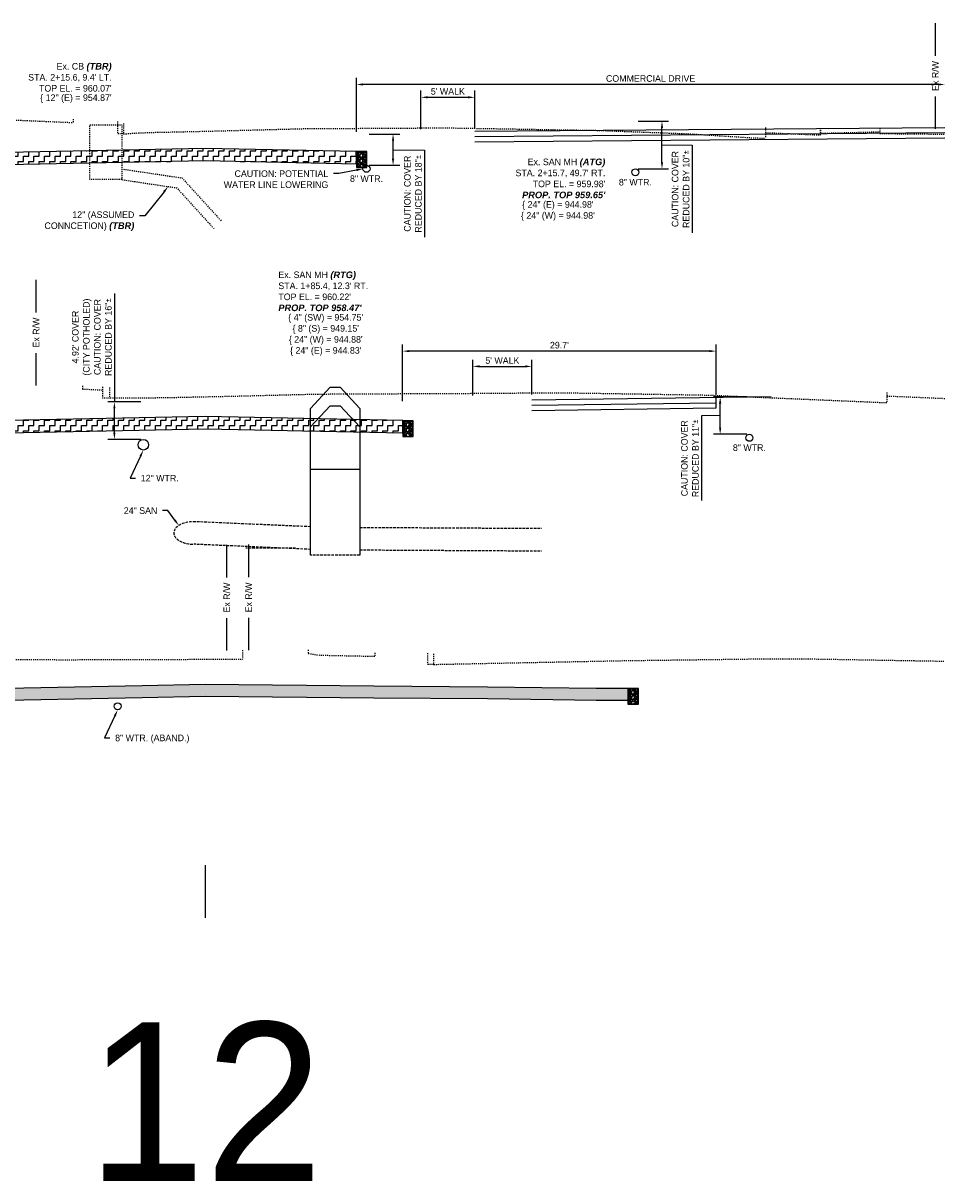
# Model space of a CAD drawing. Header units: feet. Extents: x 161250 to 169758, y 287353 to 289076.
# Tile 3 of 36: x 167317 to 167404, y 287722 to 287832. Entities that reach past the tile are written whole.
import ezdxf
from ezdxf import colors
from ezdxf.entities.mleader import LeaderData, LeaderLine
from ezdxf.math import Vec2, Vec3

# ---------------------------------------------------------------- set-up
doc = ezdxf.new("R2010")
doc.units = ezdxf.units.FT
doc.header["$MEASUREMENT"] = 0
for name, pattern in [('B-COEC', [0.3, 0.25, -0.05]), ('OhDOT_USTN2', [0.11, 0.069, -0.041]), ('OhDOT_USTN5', [0.11, 0.055, -0.055])]:
    doc.linetypes.add(name, pattern=pattern)
doc.layers.add('DR_P_Storm_Sewer', color=1, linetype='Continuous', true_color=0xff0000)
doc.layers.add('UT_P_Sanitary', color=3, linetype='Continuous', true_color=0x00ff00)
for name, color, linetype in [('DR_X_Storm_Sewer', 200, 'OhDOT_USTN5'), ('DR_X_Text', 210, 'Continuous'), ('PV_P_Curb', 6, 'Continuous'), ('RD_P_Text', 1, 'Continuous'), ('RW_X_Fee_RW', 50, 'rowex'), ('SC_Shading1', 247, 'Continuous'), ('UT_P_Water_Text', 1, 'Continuous'), ('UT_X_Sanitary_Line', 120, 'B-COEC'), ('UT_X_Sanitary_Text', 110, 'Continuous'), ('UT_X_Water', 140, 'waterex'), ('UT_X_Water_Text', 142, 'Continuous'), ('XS_P_Curb', 6, 'Continuous'), ('XS_X_Ground_Line', 180, 'OhDOT_USTN2')]:
    doc.layers.add(name, color=color, linetype=linetype)
doc.layers.add('VIEWPORT', color=232, linetype='Continuous', plot=False)
doc.styles.add('Slanted-Normal', font='font31.shx', dxfattribs={"height": 0.1})
doc.styles.get("Standard").update_dxf_attribs({"font": 'font31.shx'})
doc.styles.add('Straight-Normal', font='font30.shx', dxfattribs={"height": 0.1})
doc.linetypes.add('rowex', pattern='A,0.75,-0.05,["Ex R/W",Straight-Normal,S=1,R=0,X=0,Y=-0.06],-0.7,0.75,-0.3,0.75,-0.3,0.75,-0.3,0.75,-0.3', length=5.7)
doc.linetypes.add('waterex', pattern='A,0.15,-0.2,0.15,-0.2,0.15,-0.1,["W",Straight-Normal,S=1,R=0,X=0,Y=-0.06],-0.25,0.15,-0.2,0.15,-0.2', length=1.9)
doc.dimstyles.new('COEC', dxfattribs={"dimscale": 13.9, "dimtxt": 0.18, "dimasz": 0.18, "dimexe": 0.18, "dimexo": 0.0625, "dimgap": 0.09, "dimtad": 1, "dimzin": 0, "dimdsep": 46, "dimtxsty": 'Standard', "dimcen": 0.09, "dimclrd": 256, "dimclre": 256, "dimclrt": 256, "dimaunit": 1, "dimadec": 4, "dimazin": 0, "dimtfac": 1, "dimtofl": 0, "dimtmove": 0, "dimatfit": 3, "dimfxl": 1, "dimtolj": 1, "dimtzin": 0, "dimlwd": -1, "dimlwe": -1, "dimarcsym": 0})
pattern_1 = [(0, (0, 0), (0.5, 0.5), [0.5, -0.5]), (90, (0.5, 0), (-0.5, 0.5), [0.5, -0.5])]

# ---------------------------------------------------------------- blocks, each defined once
blk = doc.blocks.new('*D1440')
at = {"layer": 'Defpoints', "color": 0, "transparency": 16777216}
for p in [(167325.61, 287795.73), (167328.37, 287795.73), (167328.35, 287792.18)]:
    blk.add_point(p, dxfattribs=at)
at = {"layer": 'UT_X_Water_Text', "transparency": 16777216}
for p, q in [((167325.61, 287806), (167325.61, 287795.73)), ((167328.12, 287795.73), (167324.98, 287795.73)), ((167325.61, 287792.81), (167325.61, 287795.11)), ((167328.1, 287792.18), (167324.98, 287792.18))]:
    blk.add_line(p, q, dxfattribs=at)
for points in [[(167325.51, 287795.11), (167325.71, 287795.11), (167325.61, 287795.73)], [(167325.51, 287792.81), (167325.71, 287792.81), (167325.61, 287792.18)]]:
    blk.add_solid(points, dxfattribs=at)
at = {"layer": 'UT_X_Water_Text', "transparency": 16777216, "insert": (167323.48, 287801.87), "char_height": 0.625, "attachment_point": 5, "rotation": 90}
blk.add_mtext('\\A1;4.92\' COVER\\P(CITY POTHOLED)\\PCAUTION: COVER\\PREDUCED BY 16"{\\fISOCPEUR|b0|i0|c0|p34;%%P}', dxfattribs=at)
blk = doc.blocks.new('*D1441')
at = {"layer": 'Defpoints', "color": 0, "transparency": 16777216}
for p in [(167382.94, 287796.2), (167385.7, 287796.2), (167385.7, 287792.67)]:
    blk.add_point(p, dxfattribs=at)
at = {"layer": 'UT_X_Water_Text', "transparency": 16777216}
for p, q in [((167385.45, 287796.2), (167382.31, 287796.2)), ((167382.94, 287793.3), (167382.94, 287795.58)), ((167382.94, 287794.44), (167381.16, 287794.42)), ((167381.16, 287794.42), (167381.16, 287786.39)), ((167385.45, 287792.67), (167382.31, 287792.67))]:
    blk.add_line(p, q, dxfattribs=at)
for points in [[(167382.83, 287795.58), (167383.04, 287795.58), (167382.94, 287796.2)], [(167382.83, 287793.3), (167383.04, 287793.3), (167382.94, 287792.67)]]:
    blk.add_solid(points, dxfattribs=at)
at = {"layer": 'UT_X_Water_Text', "transparency": 16777216, "insert": (167380.08, 287790.4), "char_height": 0.625, "attachment_point": 5, "rotation": 90}
blk.add_mtext('\\A1;CAUTION: COVER\\PREDUCED BY 11"{\\fISOCPEUR|b0|i0|c0|p34;%%P}', dxfattribs=at)
blk = doc.blocks.new('*D1451')
at = {"layer": 'Defpoints', "color": 0, "transparency": 16777216}
for p in [(167352.89, 287800.54), (167352.89, 287795.56), (167382.55, 287796.16)]:
    blk.add_point(p, dxfattribs=at)
at = {"layer": 'RD_P_Text', "transparency": 16777216}
for p, q in [((167352.89, 287795.81), (167352.89, 287801.17)), ((167382.55, 287796.41), (167382.55, 287801.17)), ((167381.92, 287800.54), (167353.52, 287800.54))]:
    blk.add_line(p, q, dxfattribs=at)
for points in [[(167353.52, 287800.64), (167353.52, 287800.44), (167352.89, 287800.54)], [(167381.92, 287800.64), (167381.92, 287800.44), (167382.55, 287800.54)]]:
    blk.add_solid(points, dxfattribs=at)
at = {"layer": 'RD_P_Text', "transparency": 16777216, "insert": (167367.72, 287801.1), "char_height": 0.625, "attachment_point": 5}
blk.add_mtext("\\A1;29.7'", dxfattribs=at)
blk = doc.blocks.new('*D1452')
at = {"layer": 'Defpoints', "color": 0, "transparency": 16777216}
for p in [(167365.12, 287799.09), (167359.54, 287796.1), (167365.12, 287796.18)]:
    blk.add_point(p, dxfattribs=at)
at = {"layer": 'RD_P_Text', "transparency": 16777216}
for p, q in [((167359.54, 287796.35), (167359.54, 287799.72)), ((167360.17, 287799.09), (167364.49, 287799.09)), ((167365.12, 287796.43), (167365.12, 287799.72))]:
    blk.add_line(p, q, dxfattribs=at)
for points in [[(167360.17, 287799.2), (167360.17, 287798.99), (167359.54, 287799.09)], [(167364.49, 287799.2), (167364.49, 287798.99), (167365.12, 287799.09)]]:
    blk.add_solid(points, dxfattribs=at)
at = {"layer": 'RD_P_Text', "transparency": 16777216, "insert": (167362.33, 287799.65), "char_height": 0.625, "attachment_point": 5}
blk.add_mtext("\\A1;5' WALK", dxfattribs=at)
blk = doc.blocks.new('*D1453')
at = {"layer": 'Defpoints', "color": 0, "transparency": 16777216}
for p in [(167359.72, 287824.56), (167354.62, 287821.28), (167359.72, 287821.36)]:
    blk.add_point(p, dxfattribs=at)
at = {"layer": 'RD_P_Text', "transparency": 16777216}
for p, q in [((167354.62, 287821.53), (167354.62, 287825.19)), ((167359.72, 287821.61), (167359.72, 287825.19)), ((167355.25, 287824.56), (167359.09, 287824.56))]:
    blk.add_line(p, q, dxfattribs=at)
for points in [[(167355.25, 287824.66), (167355.25, 287824.46), (167354.62, 287824.56)], [(167359.09, 287824.66), (167359.09, 287824.46), (167359.72, 287824.56)]]:
    blk.add_solid(points, dxfattribs=at)
at = {"layer": 'RD_P_Text', "transparency": 16777216, "insert": (167357.17, 287825.12), "char_height": 0.625, "attachment_point": 5}
blk.add_mtext("\\A1;5' WALK", dxfattribs=at)
blk = doc.blocks.new('*U1482')
at = {"layer": 'DR_X_Text', "color": 210, "linetype": 'Continuous', "lineweight": -3, "char_height": 0.625, "style": 'Slanted-Normal'}
for s, insert, attachment_point in [("Ex. CB {\\fArial|b1|i1|c0|p34;\\C1;(TBR)}\\PSTA. 2+15.6, 9.4' {\\FFONT31.SHX|C0;\\C5;LT}.\\PTOP EL. = 960.07'", (167325.35, 287826.45, 960.07), 6), ('{\\C256;\\{ 12" (E) = 954.87\'}', (167325.35, 287824.84, 960.07), 3)]:
    blk.add_mtext(s, dxfattribs=dict(at, insert=insert, attachment_point=attachment_point))
blk = doc.blocks.new('*D1535')
at = {"layer": 'Defpoints', "color": 0, "transparency": 16777216}
for p in [(167349.47, 287821.07), (167351.98, 287821.07), (167349.47, 287818.13)]:
    blk.add_point(p, dxfattribs=at)
at = {"layer": 'UT_X_Water_Text', "transparency": 16777216}
for p, q in [((167349.72, 287821.07), (167352.61, 287821.07)), ((167351.98, 287818.75), (167351.98, 287820.45)), ((167351.98, 287819.6), (167354.95, 287819.56)), ((167354.95, 287819.56), (167354.95, 287811.32)), ((167349.72, 287818.13), (167352.61, 287818.13))]:
    blk.add_line(p, q, dxfattribs=at)
for points in [[(167351.88, 287820.45), (167352.09, 287820.45), (167351.98, 287821.07)], [(167351.88, 287818.75), (167352.09, 287818.75), (167351.98, 287818.13)]]:
    blk.add_solid(points, dxfattribs=at)
at = {"layer": 'UT_X_Water_Text', "transparency": 16777216, "insert": (167353.86, 287815.44), "char_height": 0.625, "attachment_point": 5, "rotation": 90}
blk.add_mtext('\\A1;CAUTION: COVER\\PREDUCED BY 18"{\\fISOCPEUR|b0|i0|c0|p34;%%P}', dxfattribs=at)
blk = doc.blocks.new('*D1536')
at = {"layer": 'Defpoints', "color": 0, "transparency": 16777216}
for p in [(167374.92, 287822.3), (167377.43, 287822.3), (167374.92, 287817.8)]:
    blk.add_point(p, dxfattribs=at)
at = {"layer": 'UT_X_Water_Text', "transparency": 16777216}
for p, q in [((167375.17, 287822.3), (167378.06, 287822.3)), ((167377.43, 287818.42), (167377.43, 287821.67)), ((167377.43, 287820.05), (167380.28, 287820.03)), ((167380.28, 287820.03), (167380.28, 287811.73)), ((167375.17, 287817.8), (167378.06, 287817.8))]:
    blk.add_line(p, q, dxfattribs=at)
for points in [[(167377.33, 287821.67), (167377.54, 287821.67), (167377.43, 287822.3)], [(167377.33, 287818.42), (167377.54, 287818.42), (167377.43, 287817.8)]]:
    blk.add_solid(points, dxfattribs=at)
at = {"layer": 'UT_X_Water_Text', "transparency": 16777216, "insert": (167379.2, 287815.88), "char_height": 0.625, "attachment_point": 5, "rotation": 90}
blk.add_mtext('\\A1;CAUTION: COVER\\PREDUCED BY 10"{\\fISOCPEUR|b0|i0|c0|p34;%%P}', dxfattribs=at)

msp = doc.modelspace()

# ---------------------------------------------------------------- hatches: boundary and pattern name
at = {"layer": 'SC_Shading1'}
h = msp.add_hatch(dxfattribs=at)
h.set_pattern_fill('ZIGZAG', color=256, scale=4)
h.set_pattern_definition(pattern_1)
h.paths.add_polyline_path([(167307.615, 287818.034), (167334.198, 287818.565), (167348.511, 287818.279), (167348.511, 287819.439), (167334.198, 287819.725), (167307.615, 287819.194)])
h = msp.add_hatch(dxfattribs=at)
h.set_pattern_fill('GRAVEL', color=256, scale=0.5)
h.set_pattern_definition([(228.012787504, (-222.80592, -400.72357), (-4, -4.5), [0.067268, -6.6595440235]), (184.969740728, (-222.850921, -400.77357), (6, 0.5), [0.115434, -11.4279623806]), (132.510447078, (-222.96592, -400.78357), (5, -5.5), [0.081394, -8.05801629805]), (267.273689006, (-223.16092, -400.90857), (0.5, 10), [0.105119, -10.4067790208]), (292.833654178, (-223.16592, -401.01357), (-2.5, 6), [0.1030775, -10.20468656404]), (357.273689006, (-223.12592, -401.10857), (-10, 0.5), [0.105119, -10.4067790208]), (37.694240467, (-223.020921, -401.11357), (-6.5, -5), [0.1390145, -13.76242427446]), (72.255328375, (-222.910921, -401.02857), (3.5, 11), [0.131244, -12.9931607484]), (121.429565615, (-222.87092, -400.90357), (-4, 6.5), [0.105475, -10.4420365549]), (175.236358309, (-222.92592, -400.81357), (5.5, -0.5), [0.120416, -5.9003812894]), (222.397437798, (-223.045921, -400.803569), (-6, -5.5), [0.155724, -15.4166875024]), (138.814074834, (-222.66592, -400.91357), (-3.5, 3), [0.0531505, -5.2619224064]), (171.46923439, (-222.70592, -400.87857), (6.5, -1), [0.1011185, -10.0107557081]), (225, (-222.80592, -400.86357), (-6e-17, -0.5), [0.0707105, -0.6363962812]), (203.198590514, (-222.84092, -400.80357), (2.5, 1), [0.038079, -3.7698075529]), (291.801409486, (-222.87592, -400.81857), (-0.5, 1.5), [0.0538515, -2.6387309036]), (30.963756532, (-222.85592, -400.86857), (1.5, 1), [0.0874645, -2.8280114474]), (161.565051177, (-222.78092, -400.82357), (1, -0.5), [0.0632455, -1.5178933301]), (16.389540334, (-223.16592, -400.81857), (5, 1.5), [0.0886, -8.7714225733]), (70.346175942, (-223.08092, -400.79357), (-2.0000000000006, -5.5000000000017), [0.0743305, -7.35870387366]), (293.198590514, (-222.78092, -400.72357), (-1, 2.5), [0.0761575, -3.7317290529]), (343.610459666, (-222.75092, -400.79357), (-5, 1.5), [0.0886, -8.7714225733]), (339.44395478, (-223.16592, -401.12857), (-2.5, 1), [0.08544, -4.18656187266]), (294.775140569, (-223.08592, -401.15857), (-2.5, 5.5), [0.071589, -7.08732153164]), (66.801409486, (-222.77592, -401.22357), (1, 2.5), [0.0761575, -3.7317290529]), (17.354024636, (-222.74592, -401.15357), (-6.5, -2), [0.0838155, -8.2977118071]), (69.44395478, (-223.02092, -401.22357), (-1, -2.5), [0.04272, -4.22928187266]), (101.309932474, (-222.80592, -401.22357), (-0.5, 2), [0.025495, -2.5240147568]), (165.96375653, (-222.81092, -401.19857), (1.5, -0.5), [0.1030775, -1.9584753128]), (186.009005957, (-222.91092, -401.17357), (5, 0.5), [0.095525, -9.4569615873]), (303.690067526, (-222.85592, -400.91357), (-0.5, 1), [0.072111, -1.7306646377]), (353.157226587, (-222.815921, -400.97357), (8.5, -1), [0.125897, -12.463781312]), (60.945395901, (-222.69092, -400.98857), (-2, -3.5), [0.051478, -5.0963370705]), (90, (-222.6659, -400.94357), (-0.5, 0.5), [0.03, -0.47]), (120.256437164, (-222.92092, -401.15857), (2, -3.5), [0.069462, -6.8767599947]), (48.012787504, (-222.95592, -401.09857), (4, 4.5), [0.134536, -6.5922760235]), (0, (-222.8659, -400.99857), (0.5, 0.5), [0.13, -0.37]), (325.304846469, (-222.73592, -400.99857), (5, -3.5), [0.079057, -7.8266371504]), (254.0546041, (-222.67092, -401.04357), (-0.5, -2), [0.072801, -3.56725394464]), (207.645975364, (-222.690921, -401.11357), (-9.5, -5), [0.1185325, -11.7347370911]), (175.42607874, (-222.795921, -401.16857), (-6.5, 0.5), [0.1253995, -12.414536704])])
edge = h.paths.add_edge_path()
edge.add_arc((167349.011, 287818.085), 0.166, 0, 360)
h.paths.add_polyline_path([(167348.511, 287817.919), (167349.011, 287817.919), (167349.511, 287817.919), (167349.511, 287819.419), (167348.511, 287819.419)])
h = msp.add_hatch(dxfattribs=at)
h.set_pattern_fill('ZIGZAG', color=256, scale=4)
h.set_pattern_definition(pattern_1)
h.paths.add_polyline_path([(167307.617, 287792.653), (167334.2, 287793.185), (167352.893, 287792.811), (167352.893, 287793.971), (167334.2, 287794.345), (167307.617, 287793.813)])
h = msp.add_hatch(dxfattribs=at)
h.set_pattern_fill('GRAVEL', color=256, scale=0.5)
h.set_pattern_definition([(228.012787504, (-218.4242, -426.192017), (-4, -4.5), [0.067268, -6.6595440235]), (184.969740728, (-218.4692, -426.242017), (6, 0.5), [0.115434, -11.4279623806]), (132.510447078, (-218.5842, -426.252017), (5, -5.5), [0.081394, -8.05801629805]), (267.273689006, (-218.7792, -426.377017), (0.5, 10), [0.105119, -10.4067790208]), (292.833654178, (-218.7842, -426.482017), (-2.5, 6), [0.1030775, -10.20468656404]), (357.273689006, (-218.7442, -426.577017), (-10, 0.5), [0.105119, -10.4067790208]), (37.694240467, (-218.6392, -426.582017), (-6.5, -5), [0.1390145, -13.76242427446]), (72.255328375, (-218.5292, -426.497017), (3.5, 11), [0.131244, -12.9931607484]), (121.429565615, (-218.4892, -426.372017), (-4, 6.5), [0.105475, -10.4420365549]), (175.236358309, (-218.5442, -426.282017), (5.5, -0.5), [0.120416, -5.9003812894]), (222.397437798, (-218.6642, -426.272017), (-6, -5.5), [0.155724, -15.4166875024]), (138.814074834, (-218.2842, -426.382017), (-3.5, 3), [0.0531505, -5.2619224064]), (171.46923439, (-218.3242, -426.347017), (6.5, -1), [0.1011185, -10.0107557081]), (225, (-218.4242, -426.332), (-6e-17, -0.5), [0.0707105, -0.6363962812]), (203.198590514, (-218.4592, -426.27202), (2.5, 1), [0.038079, -3.7698075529]), (291.801409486, (-218.4942, -426.28702), (-0.5, 1.5), [0.0538515, -2.6387309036]), (30.963756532, (-218.4742, -426.33702), (1.5, 1), [0.0874645, -2.8280114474]), (161.565051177, (-218.3992, -426.29202), (1, -0.5), [0.0632455, -1.5178933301]), (16.389540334, (-218.7842, -426.287017), (5, 1.5), [0.0886, -8.7714225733]), (70.346175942, (-218.6992, -426.262017), (-2.0000000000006, -5.5000000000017), [0.0743305, -7.35870387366]), (293.198590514, (-218.3992, -426.19202), (-1, 2.5), [0.0761575, -3.7317290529]), (343.610459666, (-218.3692, -426.262017), (-5, 1.5), [0.0886, -8.7714225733]), (339.44395478, (-218.7842, -426.59702), (-2.5, 1), [0.08544, -4.18656187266]), (294.775140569, (-218.7042, -426.627017), (-2.5, 5.5), [0.071589, -7.08732153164]), (66.801409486, (-218.3942, -426.69202), (1, 2.5), [0.0761575, -3.7317290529]), (17.354024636, (-218.3642, -426.622017), (-6.5, -2), [0.0838155, -8.2977118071]), (69.44395478, (-218.6392, -426.69202), (-1, -2.5), [0.04272, -4.22928187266]), (101.309932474, (-218.4242, -426.69202), (-0.5, 2), [0.025495, -2.5240147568]), (165.96375653, (-218.4292, -426.66702), (1.5, -0.5), [0.1030775, -1.9584753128]), (186.009005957, (-218.5292, -426.642017), (5, 0.5), [0.095525, -9.4569615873]), (303.690067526, (-218.4742, -426.38202), (-0.5, 1), [0.072111, -1.7306646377]), (353.157226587, (-218.4342, -426.442017), (8.5, -1), [0.125897, -12.463781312]), (60.945395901, (-218.3092, -426.457017), (-2, -3.5), [0.051478, -5.0963370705]), (90, (-218.2842, -426.412), (-0.5, 0.5), [0.03, -0.47]), (120.256437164, (-218.5392, -426.627017), (2, -3.5), [0.069462, -6.8767599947]), (48.012787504, (-218.5742, -426.567017), (4, 4.5), [0.134536, -6.5922760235]), (0, (-218.4842, -426.467), (0.5, 0.5), [0.13, -0.37]), (325.304846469, (-218.3542, -426.467017), (5, -3.5), [0.079057, -7.8266371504]), (254.0546041, (-218.2892, -426.51202), (-0.5, -2), [0.072801, -3.56725394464]), (207.645975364, (-218.3092, -426.582017), (-9.5, -5), [0.1185325, -11.7347370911]), (175.42607874, (-218.4142, -426.637017), (-6.5, 0.5), [0.1253995, -12.414536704])])
edge = h.paths.add_edge_path()
edge.add_arc((167353.393, 287792.617), 0.166, 0, 360)
h.paths.add_polyline_path([(167352.893, 287792.451), (167353.393, 287792.451), (167353.893, 287792.451), (167353.893, 287793.951), (167352.893, 287793.951)])
h = msp.add_hatch(dxfattribs=at)
h.set_pattern_fill('ZIGZAG', color=256, scale=4)
h.set_pattern_definition(pattern_1)
h.paths.add_polyline_path([(167306.316, 287767.304), (167306.316, 287768.464), (167313.828, 287768.614), (167328.226, 287768.891), (167334.2, 287769.005), (167350.177, 287768.869), (167360.933, 287768.783), (167371.209, 287768.643), (167372.863, 287768.636), (167374.212, 287768.629), (167374.212, 287767.469), (167372.863, 287767.476), (167371.209, 287767.483), (167360.933, 287767.623), (167350.177, 287767.709), (167334.2, 287767.845), (167328.226, 287767.731), (167313.828, 287767.454)])
h = msp.add_hatch(dxfattribs=at)
h.set_pattern_fill('GRAVEL', color=256, scale=0.5)
h.set_pattern_definition([(228.012787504, (-197.10502, -451.51837), (-4, -4.5), [0.067268, -6.6595440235]), (184.969740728, (-197.150019, -451.56837), (6, 0.5), [0.115434, -11.4279623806]), (132.510447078, (-197.26502, -451.57837), (5, -5.5), [0.081394, -8.05801629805]), (267.273689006, (-197.460019, -451.70337), (0.5, 10), [0.105119, -10.4067790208]), (292.833654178, (-197.465019, -451.80837), (-2.5, 6), [0.1030775, -10.20468656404]), (357.273689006, (-197.425019, -451.90337), (-10, 0.5), [0.105119, -10.4067790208]), (37.694240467, (-197.320019, -451.90837), (-6.5, -5), [0.1390145, -13.76242427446]), (72.255328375, (-197.210019, -451.82337), (3.5, 11), [0.131244, -12.9931607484]), (121.429565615, (-197.170019, -451.69837), (-4, 6.5), [0.105475, -10.4420365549]), (175.236358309, (-197.22502, -451.60837), (5.5, -0.5), [0.120416, -5.9003812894]), (222.397437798, (-197.345019, -451.59837), (-6, -5.5), [0.155724, -15.4166875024]), (138.814074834, (-196.96502, -451.70837), (-3.5, 3), [0.0531505, -5.2619224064]), (171.46923439, (-197.005019, -451.67337), (6.5, -1), [0.1011185, -10.0107557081]), (225, (-197.10502, -451.65837), (-6e-17, -0.5), [0.0707105, -0.6363962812]), (203.198590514, (-197.14002, -451.59837), (2.5, 1), [0.038079, -3.7698075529]), (291.801409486, (-197.17502, -451.61337), (-0.5, 1.5), [0.0538515, -2.6387309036]), (30.963756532, (-197.15502, -451.66337), (1.5, 1), [0.0874645, -2.8280114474]), (161.565051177, (-197.08002, -451.61837), (1, -0.5), [0.0632455, -1.5178933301]), (16.389540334, (-197.465019, -451.61337), (5, 1.5), [0.0886, -8.7714225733]), (70.346175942, (-197.38002, -451.58837), (-2.0000000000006, -5.5000000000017), [0.0743305, -7.35870387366]), (293.198590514, (-197.08002, -451.51837), (-1, 2.5), [0.0761575, -3.7317290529]), (343.610459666, (-197.050019, -451.58837), (-5, 1.5), [0.0886, -8.7714225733]), (339.44395478, (-197.46502, -451.92337), (-2.5, 1), [0.08544, -4.18656187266]), (294.775140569, (-197.38502, -451.95337), (-2.5, 5.5), [0.071589, -7.08732153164]), (66.801409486, (-197.07502, -452.01837), (1, 2.5), [0.0761575, -3.7317290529]), (17.354024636, (-197.04502, -451.94837), (-6.5, -2), [0.0838155, -8.2977118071]), (69.44395478, (-197.32002, -452.01837), (-1, -2.5), [0.04272, -4.22928187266]), (101.309932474, (-197.10502, -452.01837), (-0.5, 2), [0.025495, -2.5240147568]), (165.96375653, (-197.11002, -451.99337), (1.5, -0.5), [0.1030775, -1.9584753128]), (186.009005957, (-197.210019, -451.96837), (5, 0.5), [0.095525, -9.4569615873]), (303.690067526, (-197.15502, -451.70837), (-0.5, 1), [0.072111, -1.7306646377]), (353.157226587, (-197.115019, -451.76837), (8.5, -1), [0.125897, -12.463781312]), (60.945395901, (-196.99002, -451.78337), (-2, -3.5), [0.051478, -5.0963370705]), (90, (-196.965, -451.73837), (-0.5, 0.5), [0.03, -0.47]), (120.256437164, (-197.22002, -451.95337), (2, -3.5), [0.069462, -6.8767599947]), (48.012787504, (-197.25502, -451.89337), (4, 4.5), [0.134536, -6.5922760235]), (0, (-197.165, -451.79337), (0.5, 0.5), [0.13, -0.37]), (325.304846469, (-197.03502, -451.79337), (5, -3.5), [0.079057, -7.8266371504]), (254.0546041, (-196.97002, -451.83837), (-0.5, -2), [0.072801, -3.56725394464]), (207.645975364, (-196.990019, -451.90837), (-9.5, -5), [0.1185325, -11.7347370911]), (175.42607874, (-197.095019, -451.96337), (-6.5, 0.5), [0.1253995, -12.414536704])])
edge = h.paths.add_edge_path()
edge.add_arc((167374.712, 287767.29), 0.166, 0, 360)
h.paths.add_polyline_path([(167374.212, 287767.124), (167374.712, 287767.124), (167375.212, 287767.124), (167375.212, 287768.624), (167374.212, 287768.624)])

# ---------------------------------------------------------------- linework, layer by layer
at = {"layer": 'DR_P_Storm_Sewer'}
for centre in [(167349.011, 287818.085), (167353.393, 287792.617), (167374.712, 287767.29)]:
    msp.add_circle(centre, 0.166, dxfattribs=at)
at = {"layer": 'DR_X_Storm_Sewer', "flags": 128}
for points in [[(167323.289, 287816.769), (167323.289, 287821.969), (167326.311, 287821.969), (167326.311, 287816.769)], [(167326.458, 287817.758), (167332.012, 287816.93), (167335.748, 287812.832)], [(167326.311, 287816.769), (167323.289, 287816.769)], [(167326.311, 287816.769), (167331.513, 287815.993), (167335.009, 287812.158)]]:
    msp.add_lwpolyline(points, dxfattribs=at)
at = {"layer": 'PV_P_Curb', "flags": 128}
for points in [[(167307.615, 287818.034), (167334.198, 287818.565), (167348.511, 287818.279), (167348.511, 287819.439), (167334.198, 287819.725), (167307.615, 287819.194)], [(167307.617, 287792.653), (167334.2, 287793.185), (167352.893, 287792.811), (167352.893, 287793.971), (167334.2, 287794.345), (167307.617, 287793.813)], [(167306.316, 287767.304), (167306.316, 287768.464), (167313.828, 287768.614), (167328.226, 287768.891), (167334.2, 287769.005), (167350.177, 287768.869), (167360.933, 287768.783), (167371.209, 287768.643), (167372.863, 287768.636), (167374.212, 287768.629), (167374.212, 287767.469), (167372.863, 287767.476), (167371.209, 287767.483), (167360.933, 287767.623), (167350.177, 287767.709), (167334.2, 287767.845), (167328.226, 287767.731), (167313.828, 287767.454)]]:
    msp.add_lwpolyline(points, close=True, dxfattribs=at)
at = {"layer": 'RD_P_Text'}
for p, q in [((167348.512, 287821.282), (167348.512, 287826.401)), ((167403.575, 287825.776), (167349.137, 287825.776))]:
    msp.add_line(p, q, dxfattribs=at)
for points in [[(167349.137, 287825.88), (167349.137, 287825.671), (167348.512, 287825.776)], [(167402.95, 287825.88), (167402.95, 287825.671), (167403.575, 287825.776)], [(167403.575, 287825.88), (167403.575, 287825.671), (167404.2, 287825.776)]]:
    msp.add_solid(points, dxfattribs=at)
at = {"layer": 'RW_X_Fee_RW', "linetype": 'Continuous', "flags": 128}
for points in [[(167403.302, 287828.483), (167403.302, 287831.579)], [(167403.302, 287821.579), (167403.302, 287824.634)], [(167318.208, 287804.2), (167318.208, 287807.296)], [(167318.208, 287797.296), (167318.208, 287800.351)], [(167336.252, 287779.12), (167336.252, 287782.216)], [(167338.321, 287779.136), (167338.321, 287782.232)], [(167336.252, 287772.216), (167336.252, 287775.271)], [(167338.321, 287772.232), (167338.321, 287775.287)]]:
    msp.add_lwpolyline(points, dxfattribs=at)
at = {"layer": 'UT_P_Sanitary', "flags": 128}
for points in [[(167344.158, 287789.369), (167344.158, 287793.369), (167346.017, 287795.369), (167346.983, 287795.369), (167348.842, 287793.369), (167348.842, 287789.369)], [(167344.158, 287789.369), (167348.842, 287789.369)]]:
    msp.add_lwpolyline(points, dxfattribs=at)
at = {"layer": 'UT_X_Sanitary_Line', "linetype": 'Continuous', "flags": 128}
msp.add_lwpolyline([(167344.158, 287781.229), (167344.158, 287795.119), (167346.017, 287797.119), (167346.983, 287797.119), (167348.842, 287795.119), (167348.842, 287781.229)], dxfattribs=at)
at = {"layer": 'UT_X_Sanitary_Line', "flags": 128}
for points in [[(167344.158, 287783.916), (167333.271, 287784.393)], [(167348.842, 287783.862), (167366.043, 287783.769)], [(167344.158, 287781.779), (167333.118, 287782.263)], [(167342.742, 287781.899), (167338.058, 287781.899)], [(167348.842, 287781.229), (167344.158, 287781.229)], [(167348.842, 287781.729), (167366.043, 287781.636)]]:
    msp.add_lwpolyline(points, dxfattribs=at)
at = {"layer": 'UT_X_Sanitary_Line'}
msp.add_ellipse((167333.118, 287783.33), major_axis=(-1.886, 0), ratio=0.5654772, start_param=4.6309588, end_param=7.8539816, dxfattribs=at)
at = {"layer": 'UT_X_Water'}
for centre in [(167349.468, 287817.796), (167374.917, 287817.466), (167385.705, 287792.34)]:
    msp.add_circle(centre, 0.333, dxfattribs=at)
at = {"layer": 'UT_X_Water_Text'}
for centre, radius in [((167328.351, 287791.68), 0.5), ((167325.924, 287766.929), 0.333)]:
    msp.add_circle(centre, radius, dxfattribs=at)
at = {"layer": 'VIEWPORT', "flags": 128}
msp.add_lwpolyline([(167334.2, 287751.899), (167334.2, 287746.899)], dxfattribs=at)
at = {"layer": 'XS_P_Curb', "flags": 128}
for points in [[(167359.718, 287821.356), (167404.2, 287821.715)], [(167359.718, 287820.856), (167404.2, 287821.215)], [(167359.718, 287820.356), (167404.2, 287820.715)], [(167365.116, 287795.917), (167387.771, 287796.233)], [(167365.116, 287795.417), (167382.546, 287795.66)], [(167382.546, 287795.16), (167382.546, 287796.16)], [(167365.116, 287794.917), (167382.546, 287795.16)]]:
    msp.add_lwpolyline(points, dxfattribs=at)
for points in [[(167348.511, 287817.919), (167349.511, 287817.919), (167349.511, 287819.419), (167348.511, 287819.419)], [(167352.893, 287792.451), (167353.893, 287792.451), (167353.893, 287793.951), (167352.893, 287793.951)], [(167374.212, 287767.124), (167375.212, 287767.124), (167375.212, 287768.624), (167374.212, 287768.624)]]:
    msp.add_lwpolyline(points, close=True, dxfattribs=at)
at = {"layer": 'XS_X_Ground_Line', "flags": 128}
for points in [[(167316.31, 287822.406), (167321.709, 287822.171)], [(167321.709, 287822.504), (167321.709, 287822.171)], [(167325.913, 287822.27), (167325.913, 287821.096)], [(167326.477, 287822.096), (167326.477, 287821.096)], [(167387.213, 287821.704), (167387.213, 287820.704)], [(167326.477, 287821.096), (167325.913, 287821.096)], [(167326.477, 287821.096), (167327.475, 287821.174), (167329.313, 287821.243), (167333.913, 287821.344), (167338.797, 287821.472), (167343.393, 287821.593), (167350.193, 287821.633), (167356.993, 287821.672), (167363.7, 287821.56), (167370.205, 287821.453), (167371.14, 287821.439), (167375.546, 287821.275), (167379.951, 287821.111), (167386.237, 287820.713), (167387.213, 287820.704)], [(167387.213, 287821.204), (167387.794, 287821.199), (167392.427, 287820.993)], [(167392.427, 287821.493), (167392.427, 287821.16)], [(167392.427, 287820.993), (167392.427, 287821.493)], [(167392.427, 287821.16), (167398.049, 287821.302)], [(167398.049, 287821.635), (167398.049, 287821.302)], [(167398.049, 287821.635), (167398.049, 287821.135)], [(167398.049, 287821.135), (167402.441, 287821.09), (167404.2, 287821.067)], [(167322.595, 287797.254), (167322.595, 287796.921)], [(167324.476, 287796.824), (167324.225, 287796.841), (167323.138, 287796.896), (167322.828, 287796.898), (167322.595, 287796.921)], [(167324.476, 287797.157), (167324.476, 287796.099)], [(167325.15, 287797.099), (167325.15, 287796.099)], [(167398.697, 287795.631), (167386.273, 287796.159), (167381.841, 287796.348), (167369.912, 287796.541), (167366.77, 287796.575), (167361.443, 287796.523), (167349.513, 287796.468), (167344.693, 287796.444), (167336.878, 287796.248), (167332.918, 287796.166), (167330.28, 287796.105), (167325.616, 287796.092), (167325.15, 287796.099)], [(167398.697, 287796.631), (167398.697, 287795.631)], [(167325.15, 287796.099), (167324.476, 287796.099)], [(167398.697, 287796.298), (167404.2, 287796.064)], [(167289.91, 287771.449), (167294.774, 287771.462), (167299.638, 287771.474), (167305.78, 287771.471), (167313.502, 287771.363), (167321.043, 287771.335), (167334.2, 287771.375), (167337.742, 287771.396)], [(167337.742, 287772.229), (167337.742, 287771.396)], [(167343.957, 287772.26), (167343.957, 287771.927)], [(167343.957, 287771.927), (167345.063, 287771.765), (167350.247, 287771.66)], [(167350.247, 287771.993), (167350.247, 287771.66)], [(167355.24, 287771.946), (167355.24, 287770.886)], [(167355.823, 287771.886), (167355.823, 287770.886)], [(167355.823, 287770.886), (167356.557, 287770.905), (167365.318, 287771.079), (167374.078, 287771.252), (167380.298, 287771.333), (167386.517, 287771.414), (167391.232, 287771.414), (167394.584, 287771.362), (167401.275, 287771.244), (167404.2, 287771.197)], [(167355.823, 287770.886), (167355.24, 287770.886)]]:
    msp.add_lwpolyline(points, dxfattribs=at)

# ---------------------------------------------------------------- block references
at = {"layer": 'DR_X_Text', "color": 210, "linetype": 'Continuous', "lineweight": -3}
msp.add_blockref('*U1482', (0, 0), dxfattribs=at)

# ---------------------------------------------------------------- texts
at = {"layer": 'RD_P_Text', "insert": (167376.356, 287826.338), "char_height": 0.625, "attachment_point": 5}
msp.add_mtext('\\A1;COMMERCIAL DRIVE', dxfattribs=at)
at = {"layer": 'RW_X_Fee_RW', "char_height": 0.625, "attachment_point": 5, "rotation": 90}
for insert in [(167403.302, 287826.579), (167318.208, 287802.296), (167336.252, 287777.216), (167338.321, 287777.232)]:
    msp.add_mtext_dynamic_manual_height_columns('Ex R/W', width=9.60773, gutter_width=10, heights=[0], dxfattribs=dict(at, insert=insert))
at = {"layer": 'UT_X_Sanitary_Text', "color": 110, "linetype": 'Continuous', "lineweight": -3, "char_height": 0.625, "style": 'Slanted-Normal'}
for s, insert, attachment_point in [("Ex. SAN MH {\\fArial|b1|i1|c0|p34;\\C1;(ATG)\\fProxy 1|b0|i1|c0|p82;\\P}STA. 2+15.7, 49.7' {\\C5;RT}.\\PTOP EL. = 959.98'\\P{\\fArial|b1|i1|c0|p34;\\C1;PROP. TOP 959.65'}", (167372.069, 287816.883, 959.978), 6), ('{\\C256;\\{ 24" (E) = 944.98\'}\\P{\\C256;\\{ 24" (W) = 944.98\'}', (167367.58, 287814.734, 959.978), 2), ("Ex. SAN MH {\\fArial|b1|i1|c0|p34;\\C1;(RTG)\\fProxy 1|b0|i1|c0|p82;\\P}STA. 1+85.4, 12.3' {\\C5;RT}.\\PTOP EL. = 960.22'\\P{\\fArial|b1|i1|c0|p34;\\C1;PROP. TOP 958.47'}", (167341.127, 287806.195, 960.448), 4), ('{\\C256;\\{ 4" (SW) = 954.75\'}\\P{\\C256;\\{ 8" (S) = 949.15\'}\\P{\\C256;\\{ 24" (W) = 944.88\'}\\P{\\C256;\\{ 24" (E) = 944.83\'}', (167345.613, 287804.046, 960.448), 2)]:
    msp.add_mtext(s, dxfattribs=dict(at, insert=insert, attachment_point=attachment_point))
at = {"layer": 'UT_X_Water_Text', "char_height": 0.625, "attachment_point": 2}
for insert in [(167349.468, 287817.173), (167374.917, 287816.842), (167385.705, 287791.717)]:
    msp.add_mtext_dynamic_manual_height_columns('8" WTR.', width=4.5, gutter_width=10, heights=[0], dxfattribs=dict(at, insert=insert))
at = {"layer": 'VIEWPORT', "insert": (167334.2, 287729.513), "char_height": 15, "attachment_point": 5}
msp.add_mtext_dynamic_manual_height_columns('12', width=45.95559, gutter_width=10, heights=[0], dxfattribs=at)

# ---------------------------------------------------------------- dimensions: what is measured, and where the dimension line sits
at = {"layer": 'RD_P_Text'}
for base, p1, p2, text, picture, middle in [((167359.718, 287824.56), (167354.622, 287821.277), (167359.718, 287821.356), "5' WALK", '*D1453', (167357.17, 287825.123)), ((167352.893, 287800.54), (167382.546, 287796.16), (167352.893, 287795.564), "29.7'", '*D1451', (167367.72, 287801.103)), ((167365.116, 287799.092), (167359.541, 287796.096), (167365.116, 287796.183), "5' WALK", '*D1452', (167362.329, 287799.654))]:
    dim = msp.add_linear_dim(base=base, p1=p1, p2=p2, text=text, dimstyle='COEC', override={"dimscale": 5, "dimtxt": 0.125, "dimasz": 0.125, "dimexe": 0.125, "dimexo": 0.05, "dimgap": 0.05}, dxfattribs=at)
    dim.commit()
    dim.dimension.update_dxf_attribs({"geometry": picture, "text_midpoint": middle})
at = {"layer": 'UT_X_Water_Text'}
for base, p1, p2, text, picture, middle in [((167377.431, 287822.298), (167374.917, 287817.798), (167374.917, 287822.298), 'CAUTION: COVER\\PREDUCED BY 10"{\\fISOCPEUR|b0|i0|c0|p34;%%P}', '*D1536', (167380.279, 287819.778)), ((167351.983, 287821.071), (167349.468, 287818.128), (167349.468, 287821.071), 'CAUTION: COVER\\PREDUCED BY 18"{\\fISOCPEUR|b0|i0|c0|p34;%%P}', '*D1535', (167354.948, 287819.312)), ((167325.61, 287795.731), (167328.351, 287792.18), (167328.373, 287795.731), '4.92\' COVER\\P(CITY POTHOLED)\\PCAUTION: COVER\\PREDUCED BY 16"{\\fISOCPEUR|b0|i0|c0|p34;%%P}', '*D1440', (167325.682, 287801.874)), ((167382.937, 287796.204), (167385.705, 287792.673), (167385.7, 287796.204), 'CAUTION: COVER\\PREDUCED BY 11"{\\fISOCPEUR|b0|i0|c0|p34;%%P}', '*D1441', (167381.162, 287794.171))]:
    dim = msp.add_linear_dim(base=base, p1=p1, p2=p2, angle=90, text=text, dimstyle='COEC', override={"dimscale": 5, "dimtxt": 0.125, "dimasz": 0.125, "dimexe": 0.125, "dimexo": 0.05, "dimgap": 0.05, "dimtmove": 1}, dxfattribs=at)
    dim.commit()
    dim.dimension.update_dxf_attribs({"geometry": picture, "text_midpoint": middle, "dimtype": 160})

# ---------------------------------------------------------------- leaders
at = {"layer": 'DR_X_Text'}
ml = msp.add_multileader_mtext('Standard', dxfattribs=at)
ml.set_content('12" (ASSUMED\\PCONNCETION) {\\fArial|b1|i1|c0|p34;\\C1;(TBR)}', color=256, style='Slanted-Normal')
ml.set_leader_properties()
ml.build(insert=Vec2(0, 0))
ml.multileader.update_dxf_attribs({"dogleg_length": 0.1, "arrow_head_size": 0.625, "scale": 5})
ctx = ml.context
ctx.base_point, ctx.scale, ctx.char_height, ctx.arrow_head_size, ctx.landing_gap_size, ctx.plane_origin = Vec3(167318.24, 287813.359), 5, 0.625, 0.625, 0.5, Vec3(167330.7, 287816.115)
ctx.text_align_type = 2
notes = []
notes.append((ctx, [(1, (1, 1, 0), (167328.498, 287813.359), (-1, 0), 0.5, [(0, [(167330.7, 287816.115)], 0, [])])]))
ctx.mtext.insert, ctx.mtext.alignment, ctx.mtext.flow_direction = Vec3(167327.498, 287813.763), 3, 5
at = {"layer": 'UT_P_Water_Text'}
ml = msp.add_multileader_mtext('Standard', dxfattribs=at)
ml.set_content('CAUTION: POTENTIAL\\PWATER LINE LOWERING', color=256, style='Slanted-Normal')
ml.set_leader_properties()
ml.build(insert=Vec2(0, 0))
ml.multileader.update_dxf_attribs({"dogleg_length": 0.1, "arrow_head_size": 0.625, "scale": 5})
ctx = ml.context
ctx.base_point, ctx.scale, ctx.char_height, ctx.arrow_head_size, ctx.landing_gap_size, ctx.plane_origin = Vec3(167335.173, 287817.336), 5, 0.625, 0.625, 0.5, Vec3(167349.135, 287817.796)
ctx.text_align_type = 2
notes.append((ctx, [(0, (1, 1, 0), (167346.851, 287817.336), (-1, 0), 0.5, [(0, [(167349.135, 287817.796)], 0, [])])]))
ctx.mtext.insert, ctx.mtext.alignment, ctx.mtext.flow_direction = Vec3(167345.851, 287817.648), 3, 5
at = {"layer": 'UT_X_Sanitary_Text'}
ml = msp.add_multileader_mtext('Standard', dxfattribs=at)
ml.set_content('24" SAN', color=256, style='Slanted-Normal')
ml.set_leader_properties()
ml.build(insert=Vec2(0, 0))
ml.multileader.update_dxf_attribs({"dogleg_length": 0.1, "arrow_head_size": 0.625, "scale": 5})
ctx = ml.context
ctx.base_point, ctx.scale, ctx.char_height, ctx.arrow_head_size, ctx.landing_gap_size, ctx.plane_origin = Vec3(167325.647, 287785.447), 5, 0.625, 0.625, 0.5, Vec3(167342.894, 287783.754)
ctx.text_align_type = 2
notes.append((ctx, [(1, (1, 1, 0), (167330.679, 287785.447), (-1, 0), 0.5, [(0, [(167331.7, 287784.031)], 0, [])])]))
ctx.mtext.insert, ctx.mtext.alignment, ctx.mtext.flow_direction = Vec3(167329.679, 287785.76), 3, 5
at = {"layer": 'UT_X_Water_Text'}
ml = msp.add_multileader_mtext('Standard', dxfattribs=at)
ml.set_content('12" WTR.', color=256, style='Slanted-Normal')
ml.set_leader_properties()
ml.build(insert=Vec2(0, 0))
ml.multileader.update_dxf_attribs({"dogleg_length": 0.1, "arrow_head_size": 0.625, "scale": 5})
ctx = ml.context
ctx.base_point, ctx.scale, ctx.char_height, ctx.arrow_head_size, ctx.landing_gap_size, ctx.plane_origin = Vec3(167327.61, 287788.518), 5, 0.625, 0.625, 0.5, Vec3(167339.227, 287790.478)
notes.append((ctx, [(0, (1, 1, 0), (167327.11, 287788.518), (1, 0), 0.5, [(0, [(167328.351, 287791.18)], 0, [])])]))
ctx.mtext.insert, ctx.mtext.flow_direction = Vec3(167328.11, 287788.83), 5
ml = msp.add_multileader_mtext('Standard', dxfattribs=at)
ml.set_content('8" WTR. (ABAND.)', color=256, style='Slanted-Normal')
ml.set_leader_properties()
ml.build(insert=Vec2(0, 0))
ml.multileader.update_dxf_attribs({"dogleg_length": 0.1, "arrow_head_size": 0.625, "scale": 5})
ctx = ml.context
ctx.base_point, ctx.scale, ctx.char_height, ctx.arrow_head_size, ctx.landing_gap_size, ctx.plane_origin = Vec3(167325.183, 287763.934), 5, 0.625, 0.625, 0.5, Vec3(167336.8, 287765.894)
notes.append((ctx, [(0, (1, 1, 0), (167324.683, 287763.934), (1, 0), 0.5, [(0, [(167325.924, 287766.596)], 0, [])])]))
ctx.mtext.insert, ctx.mtext.flow_direction = Vec3(167325.683, 287764.246), 5
for ctx, leaders in notes:
    for number, flags, end, landing, length, lines in leaders:
        leader = LeaderData()
        leader.index, (leader.has_last_leader_line, leader.has_dogleg_vector, leader.attachment_direction) = number, flags
        leader.last_leader_point, leader.dogleg_vector, leader.dogleg_length = Vec3(end), Vec3(landing), length
        for number, points, colour, breaks in lines:
            line = LeaderLine()
            line.index, line.vertices, line.color, line.breaks = number, Vec3.list(points), colors.encode_raw_color(colour), breaks
            leader.lines.append(line)
        ctx.leaders.append(leader)

doc.saveas('drawing.dxf')
